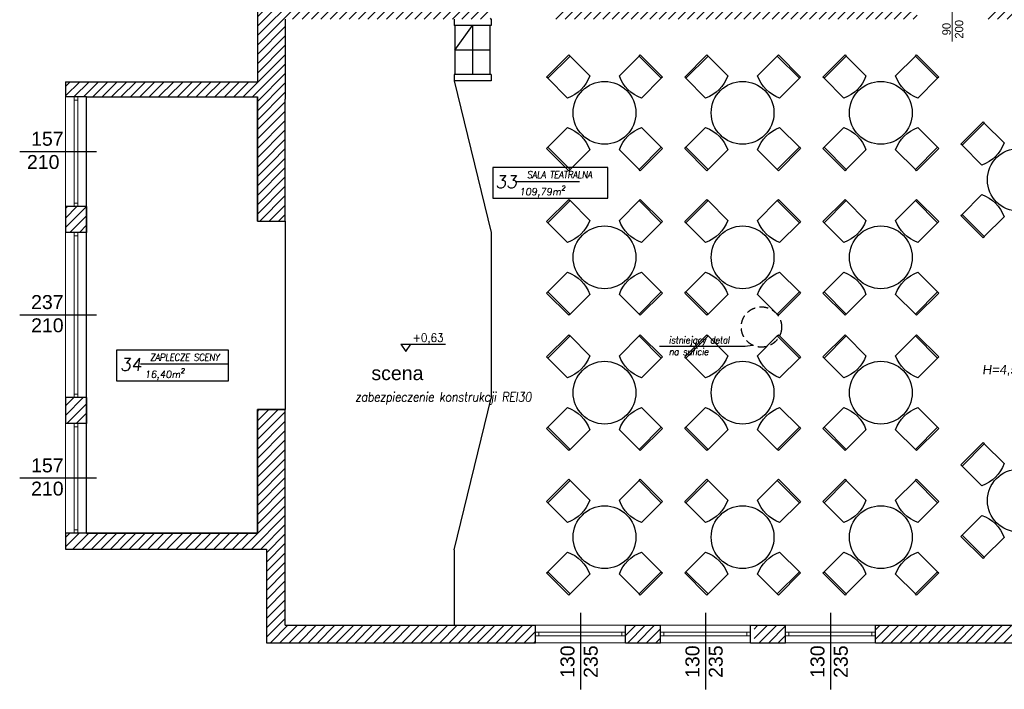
# Model space of a CAD drawing. Header units: millimetres. Extents: x -486876 to 553054, y -140324 to 834178.
# Tile 48 of 155: x -92389 to -78279, y 60827 to 70426. Entities that reach past the tile are written whole.
import ezdxf
from ezdxf.enums import TextEntityAlignment as Align

# ---------------------------------------------------------------- set-up
doc = ezdxf.new("R2010")
doc.units = ezdxf.units.MM
doc.linetypes.add('DASH2', pattern=[0.75, 0.5, -0.25])
doc.linetypes.add('XREF$0$DASHED', pattern=[19.05, 12.7, -6.35])
for name, color, linetype, lineweight in [('_XREF', 252, 'DASH2', 13), ('XREF$0$elewacje', 8, 'Continuous', 20), ('XREF$0$okna', 8, 'Continuous', 20), ('XREF$0$OPIS POMIESZCZEŃ', 8, 'Continuous', 20), ('XREF$0$ściana nośna', 8, 'Continuous', 30)]:
    doc.layers.add(name, color=color, linetype=linetype, lineweight=lineweight)
for name, color, linetype in [('XREF$0$A-BUD-OP', 8, 'Continuous'), ('XREF$0$ArchiCAD', 8, 'Continuous'), ('XREF$0$DRZWI', 8, 'Continuous'), ('XREF$0$MEBLE', 8, 'Continuous'), ('XREF$0$OPIS', 8, 'Continuous'), ('XREF$0$OPISY', 8, 'Continuous'), ('XREF$0$Ppoż', 20, 'Continuous'), ('XREF$0$WYMIARY', 9, 'Continuous'), ('XREF$0$WYPEŁNIENIA', 8, 'Continuous'), ('XREF$0$ŚCIANY', 8, 'Continuous')]:
    doc.layers.add(name, color=color, linetype=linetype)
doc.styles.add('XREF$0$APLUS', font='arial.ttf', dxfattribs={"width": 0.6})
doc.styles.add('XREF$0$GENERATED_STYLE_1', font='txt')
doc.styles.add('XREF$0$KOTA', font='SIMPLEX', dxfattribs={"width": 0.9, "height": 25})
doc.styles.add('XREF$0$Standard', font='arial.ttf')
pattern_1 = [(45, (-52999.899, 13162.694), (-6.7351921, 6.7351921), [])]

# ---------------------------------------------------------------- blocks, each defined once
blk = doc.blocks.new('XREF$0$KOTA_R3')
at = {"layer": 'XREF$0$A-BUD-OP'}
blk.add_line((-279.4, -2136.8), (-172.7, -2136.8), dxfattribs=at)
blk.add_lwpolyline([(-279.4, -2136.8), (-267.5, -2154.3), (-255.5, -2136.8)], dxfattribs=at)
at = {"layer": 'XREF$0$A-BUD-OP', "style": 'XREF$0$KOTA', "width": 0.9}
for p, height in [((-251.3, -2131.6), 20), ((-251.3, -2153.3), 14)]:
    blk.add_attdef('KOTA', p, '', height=height, dxfattribs=at)
blk = doc.blocks.new('XREF')
at = {"layer": 'XREF$0$WYPEŁNIENIA'}
h = blk.add_hatch(dxfattribs=at)
h.set_pattern_fill('ANSI31', color=256, scale=3)
h.set_pattern_definition(pattern_1)
h.paths.add_polyline_path([(2833.4, 10024), (2806.6, 10024), (2806.6, 10063), (2756.6, 10063), (2756.6, 10103), (2726.7, 10103), (2725.9, 10101.8), (2725.9, 10033.5), (2680.3, 10033.5), (2680.3, 10103), (2641.6, 10103), (2641.6, 10024), (2546.6, 10024), (2546.6, 9984), (2833.4, 9984)])
h.paths.add_polyline_path([(3067, 10024), (2833.4, 10024), (2833.4, 9984), (3067, 9984), (3067, 9994)])
h.paths.add_polyline_path([(2456.6, 10024), (2376.6, 10024), (2376.6, 10044), (2361.6, 10044), (2361.6, 10024), (2161.6, 10024), (2161.6, 10142), (2121.6, 10142), (2121.6, 9894.4), (1846.6, 9894.4), (1846.6, 9872.7), (1876.6, 9872.7), (2121.6, 9872.7), (2121.6, 9779.1), (2161.6, 9779.1), (2161.6, 9869.4), (2161.6, 9984), (2456.6, 9984)])
h.paths.add_polyline_path([(2376.6, 10304.9), (2361.6, 10304.9), (2361.6, 10144), (2371.6, 10144), (2376.6, 10144)])
h.paths.add_polyline_path([(2444.6, 10649.4), (2192.9, 10649.4), (2192.9, 10634.4), (2379.6, 10634.4), (2379.6, 10589.4), (2444.6, 10589.4)])
h.paths.add_polyline_path([(2161.6, 10634.4), (2192.9, 10634.4), (2192.9, 10649.4), (2161.6, 10649.4), (2161.6, 10704.7), (2121.6, 10704.7), (2121.6, 10581.7), (2161.6, 10581.7)])
h.paths.add_polyline_path([(2647, 10553.7), (2666.1, 10553.7), (2666.1, 10567.2), (2647, 10567.2)], flags=16)
h.paths.add_polyline_path([(2530.5, 10311.9), (2530.5, 10304.9), (2666.6, 10304.9), (2666.6, 10393), (2646.6, 10393), (2646.6, 10323), (2530.5, 10323)])
edge = h.paths.add_edge_path()
edge.add_line((2430.5, 10304.9), (2430.5, 10311.9))
edge.add_line((2430.5, 10311.9), (2433, 10311.9))
edge.add_line((2433, 10311.9), (2430.5, 10314.9))
edge.add_arc((2428.8, 10318.9), 4.39, 293.6835, 426.3165)
edge.add_line((2430.5, 10323), (2161.6, 10323))
edge.add_line((2161.6, 10323), (2161.6, 10418.8))
edge.add_line((2161.6, 10418.8), (2121.6, 10418.8))
edge.add_line((2121.6, 10418.8), (2121.6, 10304.9))
edge.add_line((2121.6, 10304.9), (2430.5, 10304.9))
h.paths.add_polyline_path([(2666.6, 10649.4), (2641.6, 10649.4), (2641.6, 10634.4), (2646.6, 10634.4), (2646.6, 10498), (2666.6, 10498)])
h = blk.add_hatch(dxfattribs=at)
h.set_pattern_fill('ANSI31', color=256, scale=3)
h.set_pattern_definition(pattern_1)
h.paths.add_polyline_path([(2558.6, 10304.9), (2546.6, 10304.9), (2546.6, 10206.3), (2556.6, 10206.3), (2558.6, 10206.3)])
h.paths.add_polyline_path([(2558.6, 10106.3), (2546.6, 10106.3), (2546.6, 10024), (2558.6, 10024)])
h.paths.add_polyline_path([(2161.6, 9779.1), (2121.6, 9779.1), (2121.6, 9694.4), (2161.6, 9694.4)])
h.paths.add_polyline_path([(2161.6, 9424.4), (2121.6, 9424.4), (2121.6, 9247.2), (1876.6, 9247.2), (1846.6, 9247.2), (1846.6, 9224.4), (2134.6, 9224.4), (2134.6, 9090.2), (2519.9, 9090.2), (2519.9, 9115.2), (2161.6, 9115.2)])
h.paths.add_polyline_path([(1876.6, 9441.5), (1846.6, 9441.5), (1846.6, 9404.5), (1876.6, 9404.5)])
h.paths.add_polyline_path([(1876.6, 9715.4), (1846.6, 9715.4), (1846.6, 9678.4), (1876.6, 9678.4)])
h.paths.add_polyline_path([(2699.1, 9115.2), (2648.9, 9115.2), (2648.9, 9090.2), (2699.1, 9090.2)])
h.paths.add_polyline_path([(2878.3, 9115.2), (2833.4, 9115.2), (2833.4, 9090.2), (2878.3, 9090.2)])
h.paths.add_polyline_path([(3386.6, 9321.4), (3541.8, 9319.4), (3541.8, 9339.4), (3386.6, 9341.4), (3386.6, 9472.2), (3361.6, 9472.2), (3361.6, 9115.2), (3007.3, 9115.2), (3007.3, 9090.2), (3386.6, 9090.2)])
h.paths.add_polyline_path([(3386.6, 9779.1), (3361.6, 9779.1), (3361.6, 9622.2), (3386.6, 9622.2)])
h.paths.add_polyline_path([(3386.6, 9871.3), (3361.6, 9871.3), (3361.6, 9779.1), (3386.6, 9779.1)])
h.paths.add_polyline_path([(3409.6, 10024), (3386.6, 10024), (3386.6, 10471.8), (3409.7, 10471.8), (3409.7, 10496.8), (3386.6, 10496.8), (3386.6, 10611.8), (3447.6, 10611.8), (3447.6, 10651.8), (3326.6, 10651.8), (3326.6, 10611.8), (3361.6, 10611.8), (3361.6, 10024), (3167, 10024), (3167, 9984), (3361.6, 9984), (3361.6, 9971.3), (3386.6, 9971.3), (3386.6, 9984), (3409.6, 9984)])
h.paths.add_polyline_path([(3221.6, 10651.8), (3201.6, 10651.8), (3201.6, 10666.8), (3176.6, 10666.8), (3176.6, 10323), (3201.6, 10323), (3201.6, 10611.8), (3221.6, 10611.8)])
h.paths.add_polyline_path([(2666.6, 10481.3), (2666.6, 10498), (2646.6, 10498), (2646.6, 10393), (2666.6, 10393)])
h.paths.add_polyline_path([(2833.4, 10649.4), (2666.6, 10649.4), (2666.6, 10637.4), (2833.4, 10637.4)])
h.paths.add_polyline_path([(2896.6, 10649.4), (2833.6, 10649.4), (2833.6, 10589.4), (2896.6, 10589.4)])
h.paths.add_polyline_path([(2896.6, 10649.4), (2884.6, 10649.4)])
h.paths.add_polyline_path([(3055.5, 10649.4), (2896.6, 10649.4), (2896.6, 10637.4), (3055.5, 10637.4)])
h.paths.add_polyline_path([(3033.9, 10637.4), (3021.9, 10637.4), (3021.9, 10496.7), (3033.9, 10496.7)])
h.paths.add_polyline_path([(3176.6, 10649.4), (3155.5, 10649.4), (3155.5, 10637.4), (3176.6, 10637.4)])
h.paths.add_polyline_path([(2806.6, 10316.9), (2666.6, 10316.9), (2666.6, 10304.9), (2794.6, 10304.9), (2794.6, 10223.9), (2806.6, 10223.9)])
at = {"layer": 'XREF$0$elewacje'}
blk.add_line((2161.6, 9424.4), (2161.6, 9694.4), dxfattribs=at)
at = {"layer": 'XREF$0$MEBLE'}
for points in [[(2597.8, 9902.8, -0.222222), (2566, 9871), (2537.7, 9899.3), (2536, 9901), (2567.8, 9932.9), (2569.6, 9931.1)], [(2672.1, 9871, -0.222222), (2640.3, 9902.8), (2668.6, 9931.1), (2670.3, 9932.9), (2702.1, 9901), (2700.4, 9899.3)], [(2795.7, 9902.8, -0.222222), (2763.9, 9871), (2735.6, 9899.3), (2733.9, 9901), (2765.7, 9932.9), (2767.4, 9931.1)], [(2870, 9871, -0.222222), (2838.2, 9902.8), (2866.4, 9931.1), (2868.2, 9932.9), (2900, 9901), (2898.3, 9899.3)], [(2993.7, 9902.8, -0.222222), (2961.9, 9871), (2933.6, 9899.3), (2931.9, 9901), (2963.7, 9932.9), (2965.5, 9931.1)], [(3068, 9871, -0.222222), (3036.2, 9902.8), (3064.5, 9931.1), (3066.2, 9932.9), (3098, 9901), (3096.3, 9899.3)], [(3191.6, 9806.7, -0.222222), (3159.8, 9774.9), (3131.5, 9803.2), (3129.8, 9805), (3161.6, 9836.8), (3163.3, 9835)], [(2566, 9828.6, -0.222222), (2597.8, 9796.7), (2569.6, 9768.5), (2567.8, 9766.7), (2536, 9798.5), (2537.7, 9800.3)], [(2640.3, 9796.7, -0.222222), (2672.1, 9828.6), (2700.4, 9800.3), (2702.1, 9798.5), (2670.3, 9766.7), (2668.6, 9768.5)], [(2763.9, 9828.6, -0.222222), (2795.7, 9796.7), (2767.4, 9768.5), (2765.7, 9766.7), (2733.9, 9798.5), (2735.6, 9800.3)], [(2838.2, 9796.7, -0.222222), (2870, 9828.6), (2898.3, 9800.3), (2900, 9798.5), (2868.2, 9766.7), (2866.4, 9768.5)], [(2961.9, 9828.6, -0.222222), (2993.7, 9796.7), (2965.5, 9768.5), (2963.7, 9766.7), (2931.9, 9798.5), (2933.6, 9800.3)], [(3036.2, 9796.7, -0.222222), (3068, 9828.6), (3096.3, 9800.3), (3098, 9798.5), (3066.2, 9766.7), (3064.5, 9768.5)], [(2597.8, 9695.6, -0.222222), (2566, 9663.8), (2537.7, 9692.1), (2536, 9693.8), (2567.8, 9725.6), (2569.6, 9723.9)], [(2672.1, 9663.8, -0.222222), (2640.3, 9695.6), (2668.6, 9723.9), (2670.3, 9725.6), (2702.1, 9693.8), (2700.4, 9692.1)], [(2795.7, 9695.6, -0.222222), (2763.9, 9663.8), (2735.6, 9692.1), (2733.9, 9693.8), (2765.7, 9725.6), (2767.4, 9723.9)], [(2870, 9663.8, -0.222222), (2838.2, 9695.6), (2866.4, 9723.9), (2868.2, 9725.6), (2900, 9693.8), (2898.3, 9692.1)], [(2993.7, 9695.6, -0.222222), (2961.9, 9663.8), (2933.6, 9692.1), (2931.9, 9693.8), (2963.7, 9725.6), (2965.5, 9723.9)], [(3068, 9663.8, -0.222222), (3036.2, 9695.6), (3064.5, 9723.9), (3066.2, 9725.6), (3098, 9693.8), (3096.3, 9692.1)], [(3159.8, 9732.5, -0.222222), (3191.6, 9700.7), (3163.3, 9672.4), (3161.6, 9670.6), (3129.8, 9702.4), (3131.5, 9704.2)], [(2566, 9621.3, -0.222222), (2597.8, 9589.5), (2569.6, 9561.2), (2567.8, 9559.5), (2536, 9591.3), (2537.7, 9593.1)], [(2640.3, 9589.5, -0.222222), (2672.1, 9621.3), (2700.4, 9593.1), (2702.1, 9591.3), (2670.3, 9559.5), (2668.6, 9561.2)], [(2763.9, 9621.3, -0.222222), (2795.7, 9589.5), (2767.4, 9561.2), (2765.7, 9559.5), (2733.9, 9591.3), (2735.6, 9593.1)], [(2838.2, 9589.5, -0.222222), (2870, 9621.3), (2898.3, 9593.1), (2900, 9591.3), (2868.2, 9559.5), (2866.4, 9561.2)], [(2961.9, 9621.3, -0.222222), (2993.7, 9589.5), (2965.5, 9561.2), (2963.7, 9559.5), (2931.9, 9591.3), (2933.6, 9593.1)], [(3036.2, 9589.5, -0.222222), (3068, 9621.3), (3096.3, 9593.1), (3098, 9591.3), (3066.2, 9559.5), (3064.5, 9561.2)], [(2597.8, 9501.6, -0.222222), (2566, 9469.8), (2537.7, 9498.1), (2536, 9499.8), (2567.8, 9531.7), (2569.6, 9529.9)], [(2672.1, 9469.8, -0.222222), (2640.3, 9501.6), (2668.6, 9529.9), (2670.3, 9531.7), (2702.1, 9499.8), (2700.4, 9498.1)], [(2795.7, 9501.6, -0.222222), (2763.9, 9469.8), (2735.6, 9498.1), (2733.9, 9499.8), (2765.7, 9531.7), (2767.4, 9529.9)], [(2870, 9469.8, -0.222222), (2838.2, 9501.6), (2866.4, 9529.9), (2868.2, 9531.7), (2900, 9499.8), (2898.3, 9498.1)], [(2993.7, 9501.6, -0.222222), (2961.9, 9469.8), (2933.6, 9498.1), (2931.9, 9499.8), (2963.7, 9531.7), (2965.5, 9529.9)], [(3068, 9469.8, -0.222222), (3036.2, 9501.6), (3064.5, 9529.9), (3066.2, 9531.7), (3098, 9499.8), (3096.3, 9498.1)], [(2566, 9427.4, -0.222222), (2597.8, 9395.5), (2569.6, 9367.3), (2567.8, 9365.5), (2536, 9397.3), (2537.7, 9399.1)], [(2640.3, 9395.5, -0.222222), (2672.1, 9427.4), (2700.4, 9399.1), (2702.1, 9397.3), (2670.3, 9365.5), (2668.6, 9367.3)], [(2763.9, 9427.4, -0.222222), (2795.7, 9395.5), (2767.4, 9367.3), (2765.7, 9365.5), (2733.9, 9397.3), (2735.6, 9399.1)], [(2838.2, 9395.5, -0.222222), (2870, 9427.4), (2898.3, 9399.1), (2900, 9397.3), (2868.2, 9365.5), (2866.4, 9367.3)], [(2961.9, 9427.4, -0.222222), (2993.7, 9395.5), (2965.5, 9367.3), (2963.7, 9365.5), (2931.9, 9397.3), (2933.6, 9399.1)], [(3036.2, 9395.5, -0.222222), (3068, 9427.4), (3096.3, 9399.1), (3098, 9397.3), (3066.2, 9365.5), (3064.5, 9367.3)], [(3191.6, 9346.9, -0.222222), (3159.8, 9315.1), (3131.5, 9343.4), (3129.8, 9345.1), (3161.6, 9377), (3163.3, 9375.2)], [(2597.8, 9294.4, -0.222222), (2566, 9262.6), (2537.7, 9290.9), (2536, 9292.6), (2567.8, 9324.4), (2569.6, 9322.7)], [(2672.1, 9262.6, -0.222222), (2640.3, 9294.4), (2668.6, 9322.7), (2670.3, 9324.4), (2702.1, 9292.6), (2700.4, 9290.9)], [(2795.7, 9294.4, -0.222222), (2763.9, 9262.6), (2735.6, 9290.9), (2733.9, 9292.6), (2765.7, 9324.4), (2767.4, 9322.7)], [(2870, 9262.6, -0.222222), (2838.2, 9294.4), (2866.4, 9322.7), (2868.2, 9324.4), (2900, 9292.6), (2898.3, 9290.9)], [(2993.7, 9294.4, -0.222222), (2961.9, 9262.6), (2933.6, 9290.9), (2931.9, 9292.6), (2963.7, 9324.4), (2965.5, 9322.7)], [(3068, 9262.6, -0.222222), (3036.2, 9294.4), (3064.5, 9322.7), (3066.2, 9324.4), (3098, 9292.6), (3096.3, 9290.9)], [(3159.8, 9272.7, -0.222222), (3191.6, 9240.9), (3163.3, 9212.6), (3161.6, 9210.8), (3129.8, 9242.6), (3131.5, 9244.4)], [(2566, 9220.1, -0.222222), (2597.8, 9188.3), (2569.6, 9160), (2567.8, 9158.3), (2536, 9190.1), (2537.7, 9191.9)], [(2640.3, 9188.3, -0.222222), (2672.1, 9220.1), (2700.4, 9191.9), (2702.1, 9190.1), (2670.3, 9158.3), (2668.6, 9160)], [(2763.9, 9220.1, -0.222222), (2795.7, 9188.3), (2767.4, 9160), (2765.7, 9158.3), (2733.9, 9190.1), (2735.6, 9191.9)], [(2838.2, 9188.3, -0.222222), (2870, 9220.1), (2898.3, 9191.9), (2900, 9190.1), (2868.2, 9158.3), (2866.4, 9160)], [(2961.9, 9220.1, -0.222222), (2993.7, 9188.3), (2965.5, 9160), (2963.7, 9158.3), (2931.9, 9190.1), (2933.6, 9191.9)], [(3036.2, 9188.3, -0.222222), (3068, 9220.1), (3096.3, 9191.9), (3098, 9190.1), (3066.2, 9158.3), (3064.5, 9160)]]:
    blk.add_lwpolyline(points, format="xyb", close=True, dxfattribs=at)
for points in [[(2537.7, 9899.3), (2569.6, 9931.1)], [(2668.6, 9931.1), (2700.4, 9899.3)], [(2735.6, 9899.3), (2767.4, 9931.1)], [(2866.4, 9931.1), (2898.3, 9899.3)], [(2933.6, 9899.3), (2965.5, 9931.1)], [(3064.5, 9931.1), (3096.3, 9899.3)], [(3131.5, 9803.2), (3163.3, 9835)], [(2569.6, 9768.5), (2537.7, 9800.3)], [(2700.4, 9800.3), (2668.6, 9768.5)], [(2767.4, 9768.5), (2735.6, 9800.3)], [(2898.3, 9800.3), (2866.4, 9768.5)], [(2965.5, 9768.5), (2933.6, 9800.3)], [(3096.3, 9800.3), (3064.5, 9768.5)], [(2537.7, 9692.1), (2569.6, 9723.9)], [(2668.6, 9723.9), (2700.4, 9692.1)], [(2735.6, 9692.1), (2767.4, 9723.9)], [(2866.4, 9723.9), (2898.3, 9692.1)], [(2933.6, 9692.1), (2965.5, 9723.9)], [(3064.5, 9723.9), (3096.3, 9692.1)], [(3163.3, 9672.4), (3131.5, 9704.2)], [(2569.6, 9561.2), (2537.7, 9593.1)], [(2700.4, 9593.1), (2668.6, 9561.2)], [(2767.4, 9561.2), (2735.6, 9593.1)], [(2898.3, 9593.1), (2866.4, 9561.2)], [(2965.5, 9561.2), (2933.6, 9593.1)], [(3096.3, 9593.1), (3064.5, 9561.2)], [(2537.7, 9498.1), (2569.6, 9529.9)], [(2668.6, 9529.9), (2700.4, 9498.1)], [(2735.6, 9498.1), (2767.4, 9529.9)], [(2866.4, 9529.9), (2898.3, 9498.1)], [(2933.6, 9498.1), (2965.5, 9529.9)], [(3064.5, 9529.9), (3096.3, 9498.1)], [(2569.6, 9367.3), (2537.7, 9399.1)], [(2700.4, 9399.1), (2668.6, 9367.3)], [(2767.4, 9367.3), (2735.6, 9399.1)], [(2898.3, 9399.1), (2866.4, 9367.3)], [(2965.5, 9367.3), (2933.6, 9399.1)], [(3096.3, 9399.1), (3064.5, 9367.3)], [(3131.5, 9343.4), (3163.3, 9375.2)], [(2537.7, 9290.9), (2569.6, 9322.7)], [(2668.6, 9322.7), (2700.4, 9290.9)], [(2735.6, 9290.9), (2767.4, 9322.7)], [(2866.4, 9322.7), (2898.3, 9290.9)], [(2933.6, 9290.9), (2965.5, 9322.7)], [(3064.5, 9322.7), (3096.3, 9290.9)], [(3163.3, 9212.6), (3131.5, 9244.4)], [(2569.6, 9160), (2537.7, 9191.9)], [(2700.4, 9191.9), (2668.6, 9160)], [(2767.4, 9160), (2735.6, 9191.9)], [(2898.3, 9191.9), (2866.4, 9160)], [(2965.5, 9160), (2933.6, 9191.9)], [(3096.3, 9191.9), (3064.5, 9160)]]:
    blk.add_lwpolyline(points, dxfattribs=at)
for centre in [(2619.1, 9849.8), (2816.9, 9849.8), (3015, 9849.8), (3212.8, 9753.7), (2619.1, 9642.6), (2816.9, 9642.6), (3015, 9642.6), (2619.1, 9448.6), (2816.9, 9448.6), (3015, 9448.6), (3212.8, 9293.9), (2619.1, 9241.4), (2816.9, 9241.4), (3015, 9241.4)]:
    blk.add_circle(centre, 45, dxfattribs=at)
at = {"layer": 'XREF$0$okna'}
for p, q in [((1846.6, 9715.4), (1846.6, 9872.7)), ((1859.1, 9715.4), (1859.1, 9872.7)), ((1864.1, 9715.4), (1864.1, 9872.7)), ((1876.6, 9715.4), (1876.6, 9872.7)), ((1846.6, 9678.4), (1846.6, 9441.5)), ((1859.1, 9441.5), (1859.1, 9678.4)), ((1864.1, 9441.5), (1864.1, 9678.4)), ((1876.6, 9441.5), (1876.6, 9678.4)), ((1846.6, 9404.5), (1846.6, 9247.2)), ((1859.1, 9247.2), (1859.1, 9404.5)), ((1864.1, 9247.2), (1864.1, 9404.5)), ((1876.6, 9404.5), (1876.6, 9247.2)), ((2519.9, 9115.2), (2648.9, 9115.2)), ((2699.1, 9115.2), (2828.1, 9115.2)), ((2878.3, 9115.2), (3007.3, 9115.2)), ((2524.9, 9105.2), (2643.9, 9105.2)), ((2704.1, 9105.2), (2823.1, 9105.2)), ((2883.3, 9105.2), (3002.3, 9105.2)), ((2519.9, 9090.2), (2648.9, 9090.2)), ((2524.9, 9100.2), (2643.9, 9100.2)), ((2699.1, 9090.2), (2828.1, 9090.2)), ((2704.1, 9100.2), (2823.1, 9100.2)), ((2878.3, 9090.2), (3007.3, 9090.2)), ((2883.3, 9100.2), (3002.3, 9100.2))]:
    blk.add_line(p, q, dxfattribs=at)
blk.add_lwpolyline([(3117.2, 9952.2), (3117.2, 10009.3)], dxfattribs=at)
for points in [[(1864.1, 9867.7), (1859.1, 9867.7), (1859.1, 9872.7), (1864.1, 9872.7)], [(1864.1, 9715.4), (1859.1, 9715.4), (1859.1, 9720.4), (1864.1, 9720.4)], [(1864.1, 9673.4), (1859.1, 9673.4), (1859.1, 9678.4), (1864.1, 9678.4)], [(1864.1, 9441.5), (1859.1, 9441.5), (1859.1, 9446.5), (1864.1, 9446.5)], [(1864.1, 9399.5), (1859.1, 9399.5), (1859.1, 9404.5), (1864.1, 9404.5)], [(1864.1, 9247.2), (1859.1, 9247.2), (1859.1, 9252.2), (1864.1, 9252.2)], [(2524.9, 9100.2), (2519.9, 9100.2), (2519.9, 9105.2), (2524.9, 9105.2)], [(2648.9, 9100.2), (2643.9, 9100.2), (2643.9, 9105.2), (2648.9, 9105.2)], [(2704.1, 9100.2), (2699.1, 9100.2), (2699.1, 9105.2), (2704.1, 9105.2)], [(2828.1, 9100.2), (2823.1, 9100.2), (2823.1, 9105.2), (2828.1, 9105.2)], [(2883.3, 9100.2), (2878.3, 9100.2), (2878.3, 9105.2), (2883.3, 9105.2)], [(3007.3, 9100.2), (3002.3, 9100.2), (3002.3, 9105.2), (3007.3, 9105.2)]]:
    blk.add_lwpolyline(points, close=True, dxfattribs=at)
at = {"layer": 'XREF$0$OPIS'}
for p, q in [((1890.8, 9794), (1781, 9794)), ((2491.1, 9751.5), (2583, 9751.5)), ((1890.8, 9559.9), (1781, 9559.9)), ((1954.2, 9489.7), (2080.4, 9489.7)), ((1890.8, 9325.8), (1781, 9325.8)), ((2584.4, 9133.2), (2584.4, 9023.3)), ((2763.6, 9133.2), (2763.6, 9023.3)), ((2942.8, 9133.2), (2942.8, 9023.3))]:
    blk.add_line(p, q, dxfattribs=at)
for points in [[(2623.8, 9771.4), (2458.9, 9771.4), (2458.9, 9727.3), (2623.8, 9727.3)], [(2080.4, 9509.6), (1919.6, 9509.6), (1919.6, 9465.5), (2080.4, 9465.5)]]:
    blk.add_lwpolyline(points, close=True, dxfattribs=at)
at = {"layer": 'XREF$0$WYMIARY'}
for p, q in [((2403.4, 9984), (2403.4, 9974.8)), ((2456.6, 9984), (2456.6, 9974.8)), ((2456.6, 9974.8), (2403.4, 9974.8)), ((2404.7, 9974.8), (2404.7, 9904.8)), ((2404.7, 9939.8), (2429.7, 9974.8)), ((2429.7, 9974.8), (2429.7, 9904.8)), ((2454.7, 9974.8), (2454.7, 9904.8)), ((2454.7, 9939.8), (2404.7, 9939.8)), ((2456.6, 9904.8), (2403.4, 9904.8)), ((2403.4, 9904.8), (2403.4, 9895.6)), ((2456.6, 9895.6), (2403.4, 9895.6)), ((2403.4, 9895.6), (2456.6, 9678.2)), ((2456.6, 9904.8), (2456.6, 9895.6)), ((2456.6, 9678.2), (2456.6, 9440.6)), ((2697.6, 9515.3), (2820.7, 9515.3)), ((2820.7, 9515.3), (2831.2, 9516.6)), ((2403.4, 9223.2), (2456.6, 9440.6)), ((2403.4, 9223.2), (2403.4, 9115.2))]:
    blk.add_line(p, q, dxfattribs=at)
at = {"layer": 'XREF$0$WYMIARY', "linetype": 'XREF$0$DASHED'}
blk.add_circle((2843.9, 9542.7), 28.9, dxfattribs=at)
at = {"layer": 'XREF$0$ściana nośna'}
for p, q in [((2121.6, 10142), (2121.6, 9894.4)), ((2121.6, 10142), (2121.6, 9894.4)), ((2161.6, 9984), (2161.6, 9869.4)), ((1846.6, 9894.4), (2121.6, 9894.4)), ((1846.6, 9894.4), (1846.6, 9872.7)), ((1876.6, 9872.7), (1846.6, 9872.7)), ((1876.6, 9872.7), (2121.6, 9872.7)), ((2121.6, 9694.4), (2121.6, 9872.7)), ((2161.6, 9694.4), (2161.6, 9869.4)), ((1846.6, 9715.4), (1846.6, 9678.4)), ((1876.6, 9715.4), (1846.6, 9715.4)), ((1876.6, 9715.4), (1876.6, 9678.4)), ((2121.6, 9694.4), (2161.6, 9694.4)), ((1876.6, 9678.4), (1846.6, 9678.4)), ((1846.6, 9441.5), (1846.6, 9404.5)), ((1876.6, 9441.5), (1846.6, 9441.5)), ((1876.6, 9441.5), (1876.6, 9404.5)), ((2121.6, 9424.4), (2161.6, 9424.4)), ((2121.6, 9247.2), (2121.6, 9424.4)), ((2161.6, 9115.2), (2161.6, 9424.4)), ((1876.6, 9404.5), (1846.6, 9404.5)), ((1846.6, 9247.2), (1846.6, 9224.4)), ((1876.6, 9247.2), (1846.6, 9247.2)), ((1876.6, 9247.2), (2121.6, 9247.2)), ((1846.6, 9224.4), (2134.6, 9224.4)), ((2134.6, 9224.4), (2134.6, 9090.2)), ((2161.6, 9115.2), (2519.9, 9115.2)), ((2519.9, 9090.2), (2519.9, 9115.2)), ((2648.9, 9115.2), (2699.1, 9115.2)), ((2648.9, 9090.2), (2648.9, 9115.2)), ((2699.1, 9090.2), (2699.1, 9115.2)), ((2828.1, 9115.2), (2878.3, 9115.2)), ((2828.1, 9090.2), (2828.1, 9115.2)), ((2878.3, 9090.2), (2878.3, 9115.2)), ((3007.3, 9115.2), (3361.6, 9115.2)), ((3007.3, 9090.2), (3007.3, 9115.2)), ((2134.6, 9090.2), (2519.9, 9090.2)), ((2648.9, 9090.2), (2699.1, 9090.2)), ((2828.1, 9090.2), (2878.3, 9090.2)), ((3007.3, 9090.2), (3911.6, 9090.2))]:
    blk.add_line(p, q, dxfattribs=at)
at = {"layer": 'XREF$0$ŚCIANY', "color": 181}
blk.add_lwpolyline([(1876.6, 9247.2), (1876.6, 9872.7), (2121.6, 9872.7), (2121.6, 9694.4), (2161.6, 9694.4), (2161.6, 9424.4), (2121.6, 9424.4), (2121.6, 9247.2), (1876.6, 9247.2)], dxfattribs=at)
at = {"layer": 'XREF$0$OPISY'}
ref = blk.add_blockref('XREF$0$KOTA_R3', (2494.7, 10800.4), dxfattribs=dict(at, xscale=0.6000000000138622, yscale=0.6000000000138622, zscale=0.6000000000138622))
ref.add_attrib('KOTA', '+0,63', (2343.9, 9521.4), dxfattribs={"layer": 'XREF$0$A-BUD-OP', "height": 12, "rotation": 0.0003, "style": 'XREF$0$KOTA', "width": 0.9})
at = {"style": 'XREF$0$APLUS'}
blk.add_attdef('70', text='', height=12.9, rotation=90, dxfattribs=at).set_placement((5846.7, 4087), align=Align.BOTTOM_CENTER)
blk.add_attdef('165', text='', height=12.9, rotation=90, dxfattribs=at).set_placement((5850.3, 4086.9), align=Align.TOP_CENTER)
at = {"layer": 'XREF$0$ArchiCAD', "style": 'XREF$0$GENERATED_STYLE_1'}
for s, p in [('90', (3118.7, 9960.8)), ('200', (3136.7, 9956.1))]:
    blk.add_text(s, height=12, rotation=90, dxfattribs=at).set_placement(p, align=Align.BOTTOM_LEFT)
at = {"layer": 'XREF$0$DRZWI', "style": 'XREF$0$APLUS'}
for tag, height, p in [('90', 10.6, (3968.1, 17970.8)), ('90', 10.6, (4273.7, 17907.6)), ('90', 10.6, (4647.1, 17907.6)), ('90', 10.6, (4995.7, 17907.6)), ('90', 10.6, (5345, 17907.6)), ('90', 8.24, (3625.9, 17450.5)), ('90', 8.24, (4282.6, 17436.6)), ('90', 8.24, (4577.8, 17436.6)), ('90', 8.24, (5003.1, 17436.6)), ('90', 8.24, (5301, 17436.6)), ('90', 8.24, (5625.6, 17351)), ('110', 12.9, (3772.7, 10725)), ('100', 12.9, (3763.8, 10003.4)), ('90', 10.6, (3383.4, 9922)), ('83', 10.6, (4118.7, 4184))]:
    blk.add_attdef(tag, text='', height=height, dxfattribs=at).set_placement(p, align=Align.BOTTOM_CENTER)
for tag, height, p in [('200', 10.6, (3968, 17967.9)), ('200', 10.6, (4273.6, 17904.7)), ('200', 10.6, (4647, 17904.7)), ('200', 10.6, (4995.6, 17904.7)), ('200', 10.6, (5344.9, 17904.7)), ('200', 8.24, (3625.9, 17448.3)), ('200', 8.24, (4282.6, 17434.4)), ('200', 8.24, (4577.8, 17434.4)), ('200', 8.24, (5003.1, 17434.4)), ('200', 8.24, (5301, 17434.4)), ('200', 8.24, (5625.6, 17348.7)), ('210', 12.9, (3772.6, 10721.5)), ('200', 12.9, (3763.8, 9999.8)), ('200', 10.6, (3383.3, 9919.1)), ('178', 10.6, (4118.6, 4181.1))]:
    blk.add_attdef(tag, text='', height=height, dxfattribs=at).set_placement(p, align=Align.TOP_CENTER)
for tag, height, p in [('96', 10.6, (4202, 17787.4)), ('100', 10.6, (5719.8, 17787.4)), ('100', 12.9, (4040.5, 17776.3)), ('100', 12.9, (4599.3, 17777)), ('100', 12.9, (4948, 17777)), ('100', 12.9, (5297.4, 17777)), ('100', 12.9, (3575.6, 17557.2)), ('100', 12.9, (3932.3, 17557.2)), ('100', 12.9, (4215.6, 17557.2)), ('100', 12.9, (4630.2, 17557.2)), ('100', 12.9, (4954.9, 17557.2)), ('100', 12.9, (5353.3, 17557.2)), ('100', 12.9, (5612.4, 17557.2)), ('90', 11.8, (4712.9, 10187.3)), ('90', 11.8, (4933.8, 10129.1)), ('90', 11.8, (5359.8, 10117.2)), ('120', 13.5, (3472.1, 9987.9)), ('90', 11.8, (4206.2, 4035.8))]:
    blk.add_attdef(tag, text='', height=height, rotation=90, dxfattribs=at).set_placement(p, align=Align.BOTTOM_CENTER)
for tag, height, p in [('205', 10.6, (4204.9, 17787.3)), ('210', 10.6, (5722.6, 17787.3)), ('210', 12.9, (4044.1, 17776.2)), ('210', 12.9, (4602.9, 17776.8)), ('210', 12.9, (4951.5, 17776.8)), ('210', 12.9, (5301, 17776.8)), ('210', 12.9, (3579.2, 17557)), ('210', 12.9, (3935.9, 17557)), ('210', 12.9, (4219.1, 17557)), ('210', 12.9, (4633.7, 17557)), ('210', 12.9, (4958.4, 17557)), ('210', 12.9, (5356.8, 17557)), ('210', 12.9, (5615.9, 17557)), ('200', 11.8, (4716.1, 10187.1)), ('200', 11.8, (4937, 10129)), ('200', 11.8, (5363, 10117.1)), ('210', 13.5, (3475.8, 9987.9)), ('170', 11.8, (4209.4, 4035.7))]:
    blk.add_attdef(tag, text='', height=height, rotation=90, dxfattribs=at).set_placement(p, align=Align.TOP_CENTER)
at = {"layer": 'XREF$0$OPIS', "attachment_point": 1, "style": 'XREF$0$Standard'}
for s, width, gutter_width, insert, char_height in [('157\\P\\pxqc;210', 34.678, 12.5, (1797.3, 9822.6), 20), ('\\A1;{\\Fromans|c238;\\Q8;\\W0.9;\\T0.95;SALA TEATRALNA}', 186.861, 1, (2507.9, 9766.2), 10), ('\\A1;{\\Fromans|c238;\\Q8;33}', 79.024, 1, (2462.8, 9759.9), 18), ('\\A1;{\\Fromans|c238;\\Q8;109,79m\\H0.7x;\\S2^ ;}', 79.024, 1, (2496.9, 9745.2), 10), ('237\\P210', 34.678, 12.5, (1797.3, 9588.5), 20), ('\\A1;{\\Fromans|c238;\\Q8;34}', 79.024, 1, (1924.8, 9498.1), 18), ('\\A1;{\\Fromans|c238;\\Q8;\\W0.9;\\T0.95;ZAPLECZE SCENY}', 178.686, 1, (1967.5, 9504.3), 10), ('\\A1;{\\Fromans|c238;\\Q8;16,40m\\H0.7x;\\S2^ ;}', 79.024, 1, (1960, 9483.4), 10), ('scena', 198.013, 12.5, (2285, 9486.6), 20), ('157\\P210', 34.678, 12.5, (1797.3, 9354.4), 20)]:
    blk.add_mtext_dynamic_manual_height_columns(s, width=width, gutter_width=gutter_width, heights=[0], dxfattribs=dict(at, insert=insert, char_height=char_height))
at = {"layer": 'XREF$0$OPIS', "ltscale": 1.2, "insert": (3160.2, 9488.4), "char_height": 13.44, "width": 367.721, "attachment_point": 1, "style": 'XREF$0$Standard'}
blk.add_mtext('{\\Q7;H=4,50m}', dxfattribs=at)
at = {"layer": 'XREF$0$OPIS', "char_height": 20, "attachment_point": 1, "rotation": 90, "style": 'XREF$0$Standard'}
for insert in [(2555.9, 9039.7), (2735, 9039.7), (2914.2, 9039.7)]:
    blk.add_mtext_dynamic_manual_height_columns('130\\P235', width=34.678, gutter_width=12.5, heights=[0], dxfattribs=dict(at, insert=insert))
at = {"layer": 'XREF$0$OPIS POMIESZCZEŃ', "lineweight": 25, "ltscale": 1.2, "insert": (2711.3, 9528.9), "char_height": 10, "attachment_point": 1, "style": 'XREF$0$Standard'}
blk.add_mtext_dynamic_manual_height_columns('\\A1;{\\Fromans|c238;\\Q8;\\W0.9;\\T0.95;istniejący detal\\Pna suficie}', width=211.224, gutter_width=1, heights=[0], dxfattribs=at)
at = {"layer": 'XREF$0$Ppoż', "insert": (2261.6, 9449.2), "char_height": 13.2, "attachment_point": 1, "style": 'XREF$0$Standard'}
blk.add_mtext_dynamic_manual_height_columns('\\A1;{\\Fromans|c238;\\Q8;\\W0.9;\\T0.95;zabezpieczenie konstrukcji REI30}', width=246.39, gutter_width=1, heights=[0], dxfattribs=at)

msp = doc.modelspace()

# ---------------------------------------------------------------- block references
at = {"layer": '_XREF', "xscale": 10, "yscale": 10, "zscale": 10}
msp.add_blockref('XREF', (-110198.46986, -29406.42919), dxfattribs=at)

doc.saveas('drawing.dxf')
